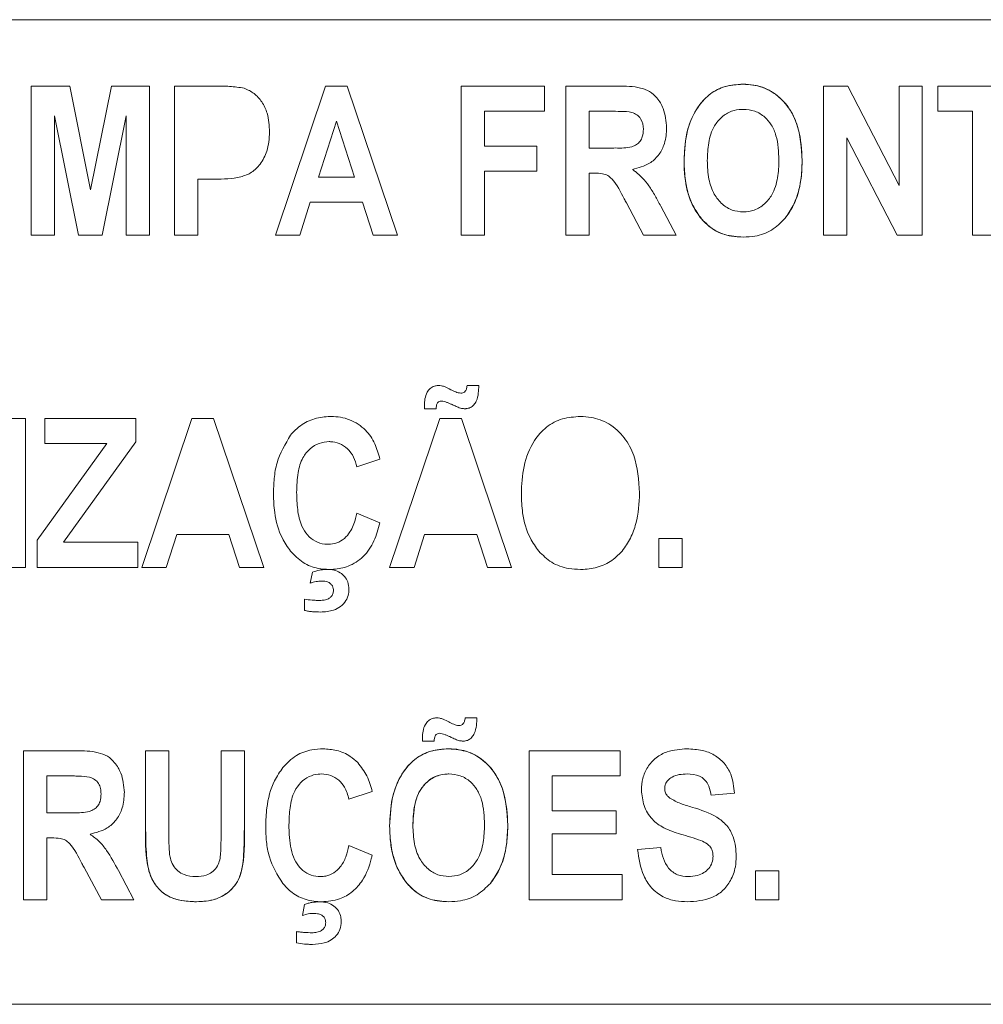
# Model space of a CAD drawing. Header units: inches. Extents: x 2934 to 6866, y 422 to 3136.
# Tile 13 of 84: x 3538 to 3549, y 1430 to 1442. Entities that reach past the tile are written whole.
import ezdxf

# ---------------------------------------------------------------- set-up
doc = ezdxf.new("R2010")
doc.units = ezdxf.units.IN
doc.header["$MEASUREMENT"] = 0
doc.layers.add('PWR_0400HP', color=7, linetype='Continuous')

# ---------------------------------------------------------------- blocks, each defined once
blk = doc.blocks.new('SSW6 S5 FRONT VIEW')
at = {"color": 7, "linetype": 'Continuous', "lineweight": 15}
for p, q in [((138.502, -532.494), (83.502, -532.494)), ((110.583, -533.28), (110.583, -535.044)), ((111.038, -533.28), (110.583, -533.28)), ((111.282, -534.506), (111.038, -533.28)), ((111.53, -533.28), (111.282, -534.506)), ((111.98, -533.28), (111.53, -533.28)), ((111.98, -535.044), (111.98, -533.28)), ((112.278, -535.044), (112.278, -533.28)), ((112.278, -533.28), (112.753, -533.28)), ((114.061, -533.28), (113.469, -535.044)), ((114.32, -533.28), (114.061, -533.28)), ((114.913, -535.044), (114.32, -533.28)), ((115.668, -533.28), (115.668, -535.044)), ((116.654, -533.28), (115.668, -533.28)), ((116.654, -533.578), (116.654, -533.28)), ((116.905, -533.28), (116.905, -535.044)), ((117.525, -533.28), (116.905, -533.28)), ((119.952, -533.28), (119.952, -535.044)), ((120.239, -533.28), (119.952, -533.28)), ((120.846, -534.458), (120.239, -533.28)), ((121.12, -533.28), (120.846, -533.28)), ((120.846, -533.28), (120.846, -534.458)), ((121.12, -535.044), (121.12, -533.28)), ((121.304, -533.28), (121.304, -533.578)), ((122.403, -533.28), (121.304, -533.28)), ((110.858, -535.044), (110.858, -533.633)), ((110.858, -533.633), (111.139, -535.044)), ((111.419, -535.044), (111.705, -533.633)), ((111.705, -533.633), (111.705, -535.044)), ((115.943, -533.578), (116.654, -533.578)), ((115.943, -533.99), (115.943, -533.578)), ((117.18, -534.013), (117.18, -533.578)), ((117.18, -533.578), (117.428, -533.578)), ((121.304, -533.578), (121.716, -533.578)), ((121.716, -533.578), (121.716, -535.044)), ((113.978, -534.357), (114.191, -533.696)), ((114.191, -533.696), (114.404, -534.357)), ((120.227, -535.044), (120.227, -533.894)), ((120.227, -533.894), (120.823, -535.044)), ((116.562, -533.99), (115.943, -533.99)), ((116.562, -534.288), (116.562, -533.99)), ((117.416, -534.013), (117.18, -534.013)), ((112.553, -534.38), (112.553, -535.044)), ((112.752, -534.38), (112.553, -534.38)), ((114.404, -534.357), (113.978, -534.357)), ((115.943, -535.044), (115.943, -534.288)), ((115.943, -534.288), (116.562, -534.288)), ((117.18, -535.044), (117.18, -534.311)), ((117.18, -534.311), (117.24, -534.311)), ((117.24, -534.311), (117.18, -534.311)), ((113.757, -535.044), (113.882, -534.654)), ((113.882, -534.654), (114.5, -534.654)), ((114.5, -534.654), (114.625, -535.044)), ((117.621, -534.662), (117.825, -535.044)), ((118.211, -535.044), (118.027, -534.699)), ((110.583, -535.044), (110.858, -535.044)), ((111.139, -535.044), (111.419, -535.044)), ((111.705, -535.044), (111.98, -535.044)), ((112.553, -535.044), (112.278, -535.044)), ((113.469, -535.044), (113.757, -535.044)), ((114.625, -535.044), (114.913, -535.044)), ((115.668, -535.044), (115.943, -535.044)), ((116.905, -535.044), (117.18, -535.044)), ((117.825, -535.044), (118.211, -535.044)), ((119.952, -535.044), (120.227, -535.044)), ((120.823, -535.044), (121.12, -535.044)), ((121.716, -535.044), (121.991, -535.044)), ((115.737, -536.823), (115.875, -536.823)), ((115.233, -537.098), (115.232, -537.062)), ((115.371, -537.098), (115.233, -537.098)), ((110.239, -537.212), (110.514, -537.212)), ((110.514, -537.212), (110.514, -538.976)), ((111.82, -537.212), (110.743, -537.212)), ((110.743, -537.51), (110.743, -537.212)), ((111.82, -537.212), (111.82, -537.489)), ((111.889, -538.976), (112.48, -537.212)), ((112.48, -537.212), (112.739, -537.212)), ((112.739, -537.212), (113.332, -538.976)), ((114.821, -538.976), (115.413, -537.212)), ((115.413, -537.212), (115.671, -537.212)), ((115.671, -537.212), (116.264, -538.976)), ((110.652, -538.654), (111.475, -537.51)), ((111.475, -537.51), (110.743, -537.51)), ((111.82, -537.489), (110.963, -538.678)), ((114.706, -537.693), (114.431, -537.785)), ((114.431, -538.335), (114.706, -538.449)), ((110.652, -538.976), (110.652, -538.654)), ((110.963, -538.678), (111.843, -538.678)), ((111.843, -538.678), (111.843, -538.976)), ((112.302, -538.587), (112.176, -538.976)), ((112.919, -538.587), (112.302, -538.587)), ((113.045, -538.976), (112.919, -538.587)), ((115.234, -538.587), (115.109, -538.976)), ((115.851, -538.587), (115.234, -538.587)), ((115.977, -538.976), (115.851, -538.587)), ((118.005, -538.976), (118.005, -538.632)), ((118.005, -538.632), (118.28, -538.632)), ((118.28, -538.632), (118.28, -538.976)), ((110.514, -538.976), (110.239, -538.976)), ((111.843, -538.976), (110.652, -538.976)), ((112.176, -538.976), (111.889, -538.976)), ((113.332, -538.976), (113.045, -538.976)), ((113.907, -539.032), (113.882, -539.161)), ((113.882, -539.161), (113.907, -539.032)), ((115.109, -538.976), (114.821, -538.976)), ((116.264, -538.976), (115.977, -538.976)), ((118.28, -538.976), (118.005, -538.976)), ((113.813, -539.352), (113.813, -539.484)), ((115.714, -540.755), (115.852, -540.755)), ((115.21, -541.03), (115.209, -540.994)), ((115.348, -541.03), (115.21, -541.03)), ((110.491, -541.144), (110.491, -542.908)), ((111.111, -541.144), (110.491, -541.144)), ((112.209, -541.144), (111.935, -541.144)), ((111.935, -541.144), (111.935, -542.081)), ((112.209, -542.099), (112.209, -541.144)), ((113.103, -541.144), (112.828, -541.144)), ((112.828, -541.144), (112.828, -542.12)), ((113.103, -542.067), (113.103, -541.144)), ((116.47, -541.144), (116.47, -542.908)), ((117.547, -541.144), (116.47, -541.144)), ((117.547, -541.442), (117.547, -541.144)), ((110.766, -541.877), (110.766, -541.442)), ((110.766, -541.442), (111.014, -541.442)), ((116.745, -541.855), (116.745, -541.442)), ((116.745, -541.442), (117.547, -541.442)), ((114.34, -541.717), (114.615, -541.625)), ((118.624, -541.671), (118.898, -541.648)), ((111.001, -541.877), (110.766, -541.877)), ((117.501, -541.855), (116.745, -541.855)), ((117.501, -542.129), (117.501, -541.855)), ((110.766, -542.908), (110.766, -542.175)), ((110.766, -542.175), (110.826, -542.175)), ((110.826, -542.175), (110.766, -542.175)), ((116.745, -542.129), (117.501, -542.129)), ((116.745, -542.61), (116.745, -542.129)), ((114.615, -542.381), (114.34, -542.267)), ((118.028, -542.29), (117.753, -542.313)), ((111.207, -542.527), (111.411, -542.908)), ((111.797, -542.908), (111.613, -542.563)), ((117.57, -542.61), (116.745, -542.61)), ((117.57, -542.908), (117.57, -542.61)), ((119.425, -542.565), (119.15, -542.565)), ((119.15, -542.565), (119.15, -542.908)), ((119.425, -542.908), (119.425, -542.565)), ((110.491, -542.908), (110.766, -542.908)), ((111.411, -542.908), (111.797, -542.908)), ((113.79, -543.093), (113.815, -542.964)), ((116.47, -542.908), (117.57, -542.908)), ((119.15, -542.908), (119.425, -542.908)), ((113.721, -543.416), (113.721, -543.284)), ((83.502, -544.144), (138.502, -544.144))]:
    blk.add_line(p, q, dxfattribs=at)
at = {"color": 7, "linetype": 'Continuous', "lineweight": 15, "flags": 128}
for points in [[(110.743, -537.212), (110.743, -537.212)], [(111.82, -537.212), (111.82, -537.212)], [(117.077, -537.189), (117.077, -537.189)], [(117.776, -538.094), (117.776, -538.094)], [(114.34, -539.233), (114.34, -539.233)], [(114.002, -539.503), (114.002, -539.503)], [(117.799, -541.609), (117.799, -541.609)], [(110.826, -542.175), (110.826, -542.175)], [(118.261, -542.13), (118.261, -542.13)], [(114.615, -542.381), (114.615, -542.381)], [(111.207, -542.527), (111.207, -542.527)], [(114.016, -542.931), (114.016, -542.931)]]:
    blk.add_lwpolyline(points, dxfattribs=at)
at = {"color": 7, "linetype": 'Continuous', "lineweight": 15}
for points, knots in [([(112.753, -533.28), (112.783, -533.28), (112.841, -533.28), (112.957, -533.283), (113.043, -533.296), (113.101, -533.305)], [0, 0, 0, 0, 0.250569, 0.501193, 1, 1, 1, 1]), ([(113.101, -533.305), (113.142, -533.324), (113.224, -533.36), (113.316, -533.468), (113.39, -533.623), (113.396, -533.749), (113.401, -533.824)], [0, 0, 0, 0, 0.20779, 0.415769, 0.649355, 1, 1, 1, 1]), ([(118.097, -533.774), (118.09, -533.695), (118.08, -533.568), (117.993, -533.424), (117.9, -533.338), (117.741, -533.282), (117.613, -533.281), (117.525, -533.28)], [0, 0, 0, 0, 0.266988, 0.431899, 0.564215, 0.697124, 1, 1, 1, 1]), ([(118.303, -534.173), (118.307, -534.063), (118.316, -533.843), (118.425, -533.567), (118.592, -533.374), (118.786, -533.271), (118.929, -533.262), (119.002, -533.257)], [0, 0, 0, 0, 0.252257, 0.507326, 0.670091, 0.833911, 1, 1, 1, 1]), ([(119.002, -533.257), (118.921, -533.263), (118.777, -533.274), (118.59, -533.378), (118.441, -533.547), (118.319, -533.816), (118.309, -534.042), (118.303, -534.173)], [0, 0, 0, 0, 0.18409, 0.332204, 0.480221, 0.700552, 1, 1, 1, 1]), ([(119.002, -533.257), (119.079, -533.263), (119.235, -533.276), (119.431, -533.399), (119.576, -533.573), (119.683, -533.829), (119.694, -534.035), (119.7, -534.162)], [0, 0, 0, 0, 0.179884, 0.361648, 0.520848, 0.705854, 1, 1, 1, 1]), ([(119.7, -534.162), (119.691, -534.011), (119.678, -533.779), (119.528, -533.499), (119.351, -533.336), (119.16, -533.264), (119.044, -533.259), (119.002, -533.257)], [0, 0, 0, 0, 0.348514, 0.537307, 0.727096, 0.901787, 1, 1, 1, 1]), ([(118.578, -534.161), (118.58, -534.091), (118.586, -533.95), (118.64, -533.768), (118.744, -533.641), (118.858, -533.572), (118.951, -533.556), (118.997, -533.555), (119.003, -533.555)], [0, 0, 0, 0, 0.252146, 0.506724, 0.668919, 0.831586, 0.977999, 1, 1, 1, 1]), ([(119.003, -533.555), (119.049, -533.559), (119.142, -533.566), (119.258, -533.639), (119.344, -533.741), (119.415, -533.913), (119.421, -534.057), (119.425, -534.155)], [0, 0, 0, 0, 0.166469, 0.334818, 0.478561, 0.647668, 1, 1, 1, 1]), ([(117.428, -533.578), (117.471, -533.578), (117.514, -533.578), (117.6, -533.581), (117.643, -533.581), (117.686, -533.591)], [0, 0, 0, 0, 0.5, 0.5, 1, 1, 1, 1]), ([(117.686, -533.591), (117.727, -533.605), (117.765, -533.629), (117.814, -533.702), (117.821, -533.747), (117.822, -533.791)], [0, 0, 0, 0, 0.5, 0.5, 1, 1, 1, 1]), ([(117.822, -533.791), (117.82, -533.821), (117.817, -533.871), (117.785, -533.934), (117.742, -533.976), (117.644, -534.017), (117.531, -534.011), (117.441, -534.013), (117.416, -534.013)], [0, 0, 0, 0, 0.165625, 0.27587, 0.386113, 0.49647, 0.855672, 1, 1, 1, 1]), ([(117.692, -534.266), (117.763, -534.248), (117.879, -534.218), (118.004, -534.105), (118.078, -533.968), (118.095, -533.851), (118.097, -533.782), (118.097, -533.774)], [0, 0, 0, 0, 0.308464, 0.505901, 0.703253, 0.965817, 1, 1, 1, 1]), ([(113.401, -533.824), (113.396, -533.902), (113.387, -534.036), (113.301, -534.199), (113.193, -534.308), (113.006, -534.379), (112.856, -534.38), (112.752, -534.38)], [0, 0, 0, 0, 0.23185, 0.405753, 0.545774, 0.686774, 1, 1, 1, 1]), ([(118.027, -534.699), (118.005, -534.658), (117.961, -534.577), (117.874, -534.431), (117.779, -534.327), (117.704, -534.275), (117.692, -534.266)], [0, 0, 0, 0, 0.250906, 0.501961, 0.921986, 1, 1, 1, 1]), ([(118.509, -534.851), (118.474, -534.801), (118.377, -534.666), (118.313, -534.427), (118.306, -534.248), (118.303, -534.173)], [0, 0, 0, 0, 0.252158, 0.686639, 1, 1, 1, 1]), ([(118.303, -534.173), (118.305, -534.294), (118.315, -534.415), (118.363, -534.59), (118.384, -534.646), (118.437, -534.753), (118.472, -534.803), (118.509, -534.851)], [0, 0, 0, 0, 0.5, 0.5, 0.75, 0.75, 1, 1, 1, 1]), ([(119.003, -534.769), (118.959, -534.765), (118.869, -534.757), (118.748, -534.679), (118.646, -534.554), (118.586, -534.372), (118.581, -534.235), (118.578, -534.161)], [0, 0, 0, 0, 0.159845, 0.321046, 0.505643, 0.73297, 1, 1, 1, 1]), ([(119.425, -534.155), (119.423, -534.225), (119.418, -534.366), (119.362, -534.55), (119.259, -534.68), (119.139, -534.757), (119.048, -534.765), (119.003, -534.769)], [0, 0, 0, 0, 0.252209, 0.506697, 0.673828, 0.841612, 1, 1, 1, 1]), ([(119.7, -534.162), (119.698, -534.223), (119.695, -534.346), (119.654, -534.57), (119.578, -534.742), (119.504, -534.836), (119.494, -534.848)], [0, 0, 0, 0, 0.25153, 0.503548, 0.936681, 1, 1, 1, 1]), ([(119.494, -534.848), (119.53, -534.798), (119.627, -534.662), (119.69, -534.42), (119.697, -534.238), (119.7, -534.162)], [0, 0, 0, 0, 0.252346, 0.686493, 1, 1, 1, 1]), ([(117.24, -534.311), (117.273, -534.311), (117.328, -534.312), (117.402, -534.335), (117.505, -534.426), (117.56, -534.55), (117.612, -534.647), (117.621, -534.662)], [0, 0, 0, 0, 0.179749, 0.29356, 0.407428, 0.903458, 1, 1, 1, 1]), ([(119.003, -535.067), (118.956, -535.065), (118.838, -535.059), (118.656, -534.997), (118.557, -534.898), (118.509, -534.851)], [0, 0, 0, 0, 0.252222, 0.638709, 1, 1, 1, 1]), ([(118.509, -534.851), (118.541, -534.885), (118.619, -534.965), (118.789, -535.052), (118.928, -535.062), (119.003, -535.067)], [0, 0, 0, 0, 0.252516, 0.60144, 1, 1, 1, 1]), ([(119.003, -535.067), (119.049, -535.065), (119.165, -535.059), (119.346, -534.997), (119.445, -534.898), (119.494, -534.848)], [0, 0, 0, 0, 0.251976, 0.626854, 1, 1, 1, 1]), ([(115.232, -537.062), (115.233, -537.034), (115.235, -536.979), (115.258, -536.907), (115.299, -536.855), (115.346, -536.827), (115.381, -536.824), (115.396, -536.823)], [0, 0, 0, 0, 0.254646, 0.512143, 0.683035, 0.855273, 1, 1, 1, 1]), ([(115.396, -536.823), (115.41, -536.823), (115.437, -536.825), (115.487, -536.843), (115.521, -536.861), (115.543, -536.872)], [0, 0, 0, 0, 0.252122, 0.530346, 1, 1, 1, 1]), ([(115.664, -536.914), (115.672, -536.914), (115.687, -536.912), (115.707, -536.9), (115.724, -536.879), (115.733, -536.851), (115.736, -536.831), (115.737, -536.823)], [0, 0, 0, 0, 0.190286, 0.342547, 0.531019, 0.806053, 1, 1, 1, 1]), ([(115.875, -536.823), (115.874, -536.853), (115.872, -536.915), (115.855, -536.995), (115.819, -537.053), (115.777, -537.087), (115.74, -537.096), (115.719, -537.097), (115.715, -537.098)], [0, 0, 0, 0, 0.254955, 0.527848, 0.67817, 0.829369, 0.965509, 1, 1, 1, 1]), ([(115.543, -536.872), (115.553, -536.877), (115.572, -536.887), (115.611, -536.904), (115.643, -536.91), (115.664, -536.914)], [0, 0, 0, 0, 0.252343, 0.504902, 1, 1, 1, 1]), ([(115.433, -537.006), (115.424, -537.007), (115.41, -537.008), (115.393, -537.021), (115.38, -537.039), (115.372, -537.066), (115.371, -537.087), (115.371, -537.098)], [0, 0, 0, 0, 0.201555, 0.350183, 0.498022, 0.736671, 1, 1, 1, 1]), ([(115.561, -537.049), (115.551, -537.044), (115.53, -537.034), (115.489, -537.017), (115.455, -537.01), (115.433, -537.006)], [0, 0, 0, 0, 0.252049, 0.504356, 1, 1, 1, 1]), ([(115.658, -537.09), (115.649, -537.087), (115.633, -537.081), (115.601, -537.067), (115.577, -537.056), (115.561, -537.049)], [0, 0, 0, 0, 0.250144, 0.500507, 1, 1, 1, 1]), ([(115.715, -537.098), (115.71, -537.097), (115.701, -537.097), (115.681, -537.095), (115.667, -537.092), (115.658, -537.09)], [0, 0, 0, 0, 0.250327, 0.500985, 1, 1, 1, 1]), ([(113.65, -537.409), (113.681, -537.375), (113.754, -537.295), (113.908, -537.213), (114.044, -537.192), (114.116, -537.19), (114.127, -537.189)], [0, 0, 0, 0, 0.252309, 0.597426, 0.940029, 1, 1, 1, 1]), ([(114.127, -537.189), (114.165, -537.19), (114.203, -537.192), (114.277, -537.205), (114.313, -537.215), (114.382, -537.242), (114.416, -537.26), (114.479, -537.301), (114.507, -537.326), (114.535, -537.351)], [0, 0, 0, 0, 0.25, 0.25, 0.5, 0.5, 0.75, 0.75, 1, 1, 1, 1]), ([(116.379, -538.105), (116.383, -537.996), (116.392, -537.776), (116.501, -537.499), (116.667, -537.306), (116.862, -537.203), (117.005, -537.194), (117.077, -537.189)], [0, 0, 0, 0, 0.252271, 0.507349, 0.670097, 0.833921, 1, 1, 1, 1]), ([(117.776, -538.094), (117.767, -537.943), (117.753, -537.711), (117.604, -537.431), (117.426, -537.268), (117.236, -537.196), (117.119, -537.191), (117.077, -537.189)], [0, 0, 0, 0, 0.348526, 0.53731, 0.727094, 0.901795, 1, 1, 1, 1]), ([(113.446, -538.11), (113.448, -538.047), (113.452, -537.923), (113.491, -537.676), (113.587, -537.516), (113.65, -537.409)], [0, 0, 0, 0, 0.251874, 0.504084, 1, 1, 1, 1]), ([(114.535, -537.351), (114.557, -537.376), (114.6, -537.424), (114.662, -537.539), (114.688, -537.632), (114.706, -537.693)], [0, 0, 0, 0, 0.251548, 0.503221, 1, 1, 1, 1]), ([(114.107, -537.487), (114.066, -537.491), (113.983, -537.498), (113.872, -537.568), (113.779, -537.687), (113.728, -537.869), (113.724, -538.009), (113.721, -538.087)], [0, 0, 0, 0, 0.153062, 0.307535, 0.47712, 0.707426, 1, 1, 1, 1]), ([(114.431, -537.785), (114.421, -537.746), (114.401, -537.667), (114.329, -537.567), (114.23, -537.504), (114.152, -537.488), (114.112, -537.487), (114.107, -537.487)], [0, 0, 0, 0, 0.252917, 0.508029, 0.751241, 0.969152, 1, 1, 1, 1]), ([(113.649, -538.783), (113.614, -538.733), (113.519, -538.596), (113.456, -538.359), (113.449, -538.181), (113.446, -538.11)], [0, 0, 0, 0, 0.252042, 0.698701, 1, 1, 1, 1]), ([(113.721, -538.087), (113.723, -538.155), (113.727, -538.29), (113.764, -538.465), (113.843, -538.594), (113.937, -538.672), (114.028, -538.699), (114.08, -538.701), (114.094, -538.701)], [0, 0, 0, 0, 0.251999, 0.505456, 0.65554, 0.806067, 0.949887, 1, 1, 1, 1]), ([(116.585, -538.783), (116.549, -538.733), (116.453, -538.598), (116.388, -538.36), (116.381, -538.18), (116.379, -538.105)], [0, 0, 0, 0, 0.252189, 0.686674, 1, 1, 1, 1]), ([(117.776, -538.094), (117.774, -538.216), (117.764, -538.339), (117.716, -538.516), (117.696, -538.573), (117.642, -538.682), (117.608, -538.732), (117.57, -538.781)], [0, 0, 0, 0, 0.5, 0.5, 0.75, 0.75, 1, 1, 1, 1]), ([(114.094, -538.701), (114.129, -538.698), (114.198, -538.692), (114.288, -538.636), (114.37, -538.539), (114.41, -538.432), (114.427, -538.355), (114.431, -538.335)], [0, 0, 0, 0, 0.190224, 0.381847, 0.565794, 0.884633, 1, 1, 1, 1]), ([(114.706, -538.449), (114.686, -538.521), (114.646, -538.666), (114.523, -538.855), (114.344, -538.967), (114.199, -538.997), (114.124, -538.999), (114.107, -538.999)], [0, 0, 0, 0, 0.252203, 0.507126, 0.744068, 0.944238, 1, 1, 1, 1]), ([(114.107, -538.999), (114.063, -538.997), (113.956, -538.991), (113.787, -538.926), (113.696, -538.831), (113.649, -538.783)], [0, 0, 0, 0, 0.252284, 0.616048, 1, 1, 1, 1]), ([(117.078, -538.999), (117.032, -538.997), (116.914, -538.991), (116.732, -538.929), (116.633, -538.83), (116.585, -538.783)], [0, 0, 0, 0, 0.252219, 0.638656, 1, 1, 1, 1]), ([(117.57, -538.781), (117.538, -538.815), (117.462, -538.896), (117.302, -538.976), (117.164, -538.997), (117.089, -538.999), (117.078, -538.999)], [0, 0, 0, 0, 0.252198, 0.595337, 0.943961, 1, 1, 1, 1]), ([(114.082, -538.999), (114.067, -538.999), (114.037, -539), (113.978, -539.008), (113.935, -539.022), (113.907, -539.032)], [0, 0, 0, 0, 0.250757, 0.501884, 1, 1, 1, 1]), ([(114.34, -539.233), (114.337, -539.203), (114.333, -539.15), (114.292, -539.082), (114.235, -539.034), (114.163, -539.003), (114.109, -539), (114.082, -538.999)], [0, 0, 0, 0, 0.224917, 0.408256, 0.591002, 0.789972, 1, 1, 1, 1]), ([(113.882, -539.161), (113.893, -539.157), (113.904, -539.154), (113.916, -539.15), (113.927, -539.147), (113.939, -539.145), (113.95, -539.143), (113.973, -539.139), (113.997, -539.137), (114.021, -539.136)], [0, 0, 0, 0, 0.0000354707, 0.0000354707, 0.0000354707, 0.0000709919, 0.0000709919, 0.0000709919, 0.0001418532, 0.0001418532, 0.0001418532, 0.0001418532]), ([(114.021, -539.136), (114.043, -539.138), (114.078, -539.14), (114.121, -539.164), (114.145, -539.192), (114.155, -539.221), (114.156, -539.238), (114.157, -539.245)], [0, 0, 0, 0, 0.34372, 0.536246, 0.72994, 0.906169, 1, 1, 1, 1]), ([(114.157, -539.245), (114.155, -539.259), (114.153, -539.287), (114.129, -539.323), (114.094, -539.35), (114.048, -539.363), (114.013, -539.365), (113.996, -539.366)], [0, 0, 0, 0, 0.187549, 0.377352, 0.540644, 0.767101, 1, 1, 1, 1]), ([(114.002, -539.503), (114.055, -539.5), (114.139, -539.495), (114.243, -539.441), (114.307, -539.373), (114.337, -539.298), (114.339, -539.251), (114.34, -539.233)], [0, 0, 0, 0, 0.32588, 0.517048, 0.708793, 0.887933, 1, 1, 1, 1]), ([(113.996, -539.366), (113.981, -539.365), (113.95, -539.365), (113.889, -539.362), (113.843, -539.356), (113.813, -539.352)], [0, 0, 0, 0, 0.250038, 0.500175, 1, 1, 1, 1]), ([(113.813, -539.484), (113.828, -539.487), (113.859, -539.495), (113.923, -539.501), (113.97, -539.502), (114.002, -539.503)], [0, 0, 0, 0, 0.250748, 0.501502, 1, 1, 1, 1]), ([(115.209, -540.994), (115.21, -540.966), (115.212, -540.911), (115.236, -540.839), (115.277, -540.788), (115.323, -540.759), (115.358, -540.756), (115.374, -540.755)], [0, 0, 0, 0, 0.254649, 0.512158, 0.683115, 0.85536, 1, 1, 1, 1]), ([(115.374, -540.755), (115.387, -540.756), (115.414, -540.757), (115.464, -540.775), (115.499, -540.793), (115.52, -540.804)], [0, 0, 0, 0, 0.252272, 0.530259, 1, 1, 1, 1]), ([(115.641, -540.847), (115.649, -540.846), (115.664, -540.845), (115.684, -540.832), (115.701, -540.811), (115.71, -540.783), (115.713, -540.763), (115.714, -540.755)], [0, 0, 0, 0, 0.190494, 0.342545, 0.531143, 0.806071, 1, 1, 1, 1]), ([(115.852, -540.755), (115.851, -540.785), (115.849, -540.847), (115.832, -540.927), (115.796, -540.986), (115.755, -541.019), (115.717, -541.028), (115.697, -541.03), (115.692, -541.03)], [0, 0, 0, 0, 0.254935, 0.527813, 0.678171, 0.829295, 0.965428, 1, 1, 1, 1]), ([(115.52, -540.804), (115.53, -540.809), (115.549, -540.819), (115.588, -540.836), (115.62, -540.843), (115.641, -540.847)], [0, 0, 0, 0, 0.252188, 0.504806, 1, 1, 1, 1]), ([(115.41, -540.938), (115.402, -540.939), (115.387, -540.94), (115.37, -540.953), (115.357, -540.972), (115.349, -540.998), (115.348, -541.019), (115.348, -541.03)], [0, 0, 0, 0, 0.201553, 0.35019, 0.498029, 0.736684, 1, 1, 1, 1]), ([(115.539, -540.981), (115.528, -540.976), (115.508, -540.967), (115.466, -540.949), (115.432, -540.943), (115.41, -540.938)], [0, 0, 0, 0, 0.25204, 0.504148, 1, 1, 1, 1]), ([(115.635, -541.022), (115.627, -541.019), (115.61, -541.014), (115.578, -540.999), (115.554, -540.988), (115.539, -540.981)], [0, 0, 0, 0, 0.250345, 0.500634, 1, 1, 1, 1]), ([(115.692, -541.03), (115.688, -541.03), (115.683, -541.029), (115.678, -541.029), (115.673, -541.029), (115.668, -541.028), (115.663, -541.028), (115.654, -541.026), (115.644, -541.024), (115.635, -541.022)], [0.00000001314, 0.00000001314, 0.00000001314, 0.00000001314, 0.00001460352, 0.00001460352, 0.00001460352, 0.00002921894, 0.00002921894, 0.00002921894, 0.00005835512, 0.00005835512, 0.00005835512, 0.00005835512]), ([(114.036, -541.121), (113.99, -541.124), (113.88, -541.129), (113.704, -541.192), (113.608, -541.29), (113.559, -541.341)], [0, 0, 0, 0, 0.252218, 0.610301, 1, 1, 1, 1]), ([(114.443, -541.284), (114.415, -541.259), (114.342, -541.194), (114.201, -541.132), (114.088, -541.125), (114.036, -541.121)], [0, 0, 0, 0, 0.25185, 0.647484, 1, 1, 1, 1]), ([(115.52, -541.121), (115.439, -541.127), (115.295, -541.138), (115.108, -541.242), (114.959, -541.411), (114.837, -541.68), (114.827, -541.907), (114.821, -542.037)], [0, 0, 0, 0, 0.184004, 0.332119, 0.480121, 0.700498, 1, 1, 1, 1]), ([(114.821, -542.037), (114.825, -541.928), (114.834, -541.708), (114.943, -541.431), (115.11, -541.238), (115.304, -541.135), (115.447, -541.126), (115.52, -541.121)], [0, 0, 0, 0, 0.252279, 0.507374, 0.670108, 0.833928, 1, 1, 1, 1]), ([(116.218, -542.026), (116.209, -541.876), (116.196, -541.643), (116.047, -541.363), (115.869, -541.2), (115.678, -541.128), (115.562, -541.123), (115.52, -541.121)], [0, 0, 0, 0, 0.348533, 0.53731, 0.727106, 0.901776, 1, 1, 1, 1]), ([(115.52, -541.121), (115.597, -541.128), (115.753, -541.141), (115.948, -541.263), (116.094, -541.437), (116.201, -541.694), (116.212, -541.9), (116.218, -542.026)], [0, 0, 0, 0, 0.179855, 0.361551, 0.520694, 0.705694, 1, 1, 1, 1]), ([(118.339, -541.121), (118.259, -541.127), (118.129, -541.135), (117.967, -541.221), (117.868, -541.334), (117.808, -541.468), (117.802, -541.562), (117.799, -541.609)], [0, 0, 0, 0, 0.291047, 0.472923, 0.655374, 0.83139, 1, 1, 1, 1]), ([(118.898, -541.648), (118.89, -541.571), (118.877, -541.442), (118.783, -541.285), (118.663, -541.188), (118.51, -541.13), (118.399, -541.125), (118.339, -541.121)], [0, 0, 0, 0, 0.267661, 0.442875, 0.618435, 0.792307, 1, 1, 1, 1]), ([(111.683, -541.638), (111.676, -541.56), (111.666, -541.432), (111.579, -541.289), (111.486, -541.202), (111.327, -541.147), (111.199, -541.145), (111.111, -541.144)], [0, 0, 0, 0, 0.267019, 0.43194, 0.564251, 0.697142, 1, 1, 1, 1]), ([(113.559, -541.341), (113.523, -541.393), (113.425, -541.536), (113.364, -541.783), (113.357, -541.968), (113.355, -542.042)], [0, 0, 0, 0, 0.252449, 0.700569, 1, 1, 1, 1]), ([(114.615, -541.625), (114.606, -541.594), (114.59, -541.532), (114.543, -541.411), (114.483, -541.334), (114.443, -541.284)], [0, 0, 0, 0, 0.251187, 0.502808, 1, 1, 1, 1]), ([(111.014, -541.442), (111.036, -541.442), (111.079, -541.443), (111.165, -541.443), (111.229, -541.45), (111.272, -541.455)], [0, 0, 0, 0, 0.250464, 0.500845, 1, 1, 1, 1]), ([(111.272, -541.455), (111.292, -541.463), (111.334, -541.48), (111.38, -541.529), (111.404, -541.59), (111.406, -541.633), (111.408, -541.655)], [0, 0, 0, 0, 0.254926, 0.511841, 0.745741, 1, 1, 1, 1]), ([(113.63, -542.019), (113.632, -541.952), (113.636, -541.817), (113.677, -541.642), (113.765, -541.517), (113.862, -541.445), (113.953, -541.421), (114.002, -541.42), (114.016, -541.419)], [0, 0, 0, 0, 0.251968, 0.505929, 0.659234, 0.812955, 0.951055, 1, 1, 1, 1]), ([(114.016, -541.419), (114.052, -541.423), (114.126, -541.429), (114.222, -541.488), (114.303, -541.583), (114.326, -541.668), (114.34, -541.717)], [0, 0, 0, 0, 0.22877, 0.458552, 0.683196, 1, 1, 1, 1]), ([(115.096, -542.025), (115.098, -541.955), (115.104, -541.815), (115.158, -541.632), (115.262, -541.506), (115.376, -541.436), (115.469, -541.42), (115.515, -541.419), (115.521, -541.419)], [0, 0, 0, 0, 0.252166, 0.506755, 0.668925, 0.831609, 0.977966, 1, 1, 1, 1]), ([(115.404, -541.438), (115.398, -541.439), (115.346, -541.447), (115.267, -541.505), (115.178, -541.605), (115.107, -541.781), (115.1, -541.927), (115.096, -542.025)], [0, 0, 0, 0, 0.025529, 0.219503, 0.389188, 0.588992, 1, 1, 1, 1]), ([(115.521, -541.419), (115.567, -541.423), (115.66, -541.431), (115.776, -541.503), (115.862, -541.605), (115.933, -541.777), (115.939, -541.921), (115.943, -542.019)], [0, 0, 0, 0, 0.166405, 0.33469, 0.478402, 0.647497, 1, 1, 1, 1]), ([(118.074, -541.587), (118.075, -541.57), (118.079, -541.536), (118.111, -541.489), (118.166, -541.448), (118.246, -541.422), (118.307, -541.42), (118.338, -541.419)], [0, 0, 0, 0, 0.143461, 0.288786, 0.475988, 0.726519, 1, 1, 1, 1]), ([(118.338, -541.419), (118.389, -541.423), (118.463, -541.428), (118.546, -541.479), (118.595, -541.549), (118.614, -541.617), (118.622, -541.663), (118.624, -541.671)], [0, 0, 0, 0, 0.350243, 0.511223, 0.672765, 0.93797, 1, 1, 1, 1]), ([(118.134, -541.705), (118.126, -541.697), (118.105, -541.679), (118.081, -541.643), (118.075, -541.608), (118.074, -541.59), (118.074, -541.587)], [0, 0, 0, 0, 0.253695, 0.593319, 0.933117, 1, 1, 1, 1]), ([(111.408, -541.655), (111.406, -541.685), (111.403, -541.735), (111.371, -541.798), (111.327, -541.84), (111.23, -541.882), (111.117, -541.876), (111.027, -541.877), (111.001, -541.877)], [0, 0, 0, 0, 0.16566, 0.275922, 0.38617, 0.496522, 0.855798, 1, 1, 1, 1]), ([(111.278, -542.131), (111.349, -542.113), (111.465, -542.083), (111.59, -541.969), (111.664, -541.832), (111.681, -541.715), (111.682, -541.646), (111.683, -541.638)], [0, 0, 0, 0, 0.308486, 0.505921, 0.703295, 0.966024, 1, 1, 1, 1]), ([(117.799, -541.609), (117.805, -541.671), (117.817, -541.797), (117.915, -541.959), (118.072, -542.071), (118.193, -542.109), (118.261, -542.13)], [0, 0, 0, 0, 0.248036, 0.497909, 0.720408, 1, 1, 1, 1]), ([(118.402, -541.814), (118.379, -541.807), (118.332, -541.792), (118.24, -541.763), (118.177, -541.728), (118.134, -541.705)], [0, 0, 0, 0, 0.250875, 0.501755, 1, 1, 1, 1]), ([(118.921, -542.395), (118.916, -542.316), (118.907, -542.185), (118.814, -542.024), (118.652, -541.89), (118.502, -541.844), (118.402, -541.814)], [0, 0, 0, 0, 0.275383, 0.455291, 0.635398, 1, 1, 1, 1]), ([(113.103, -542.067), (113.101, -542.167), (113.097, -542.367), (113.073, -542.627), (112.952, -542.793), (112.827, -542.881), (112.683, -542.925), (112.584, -542.929), (112.536, -542.931)], [0, 0, 0, 0, 0.251246, 0.504335, 0.628679, 0.752659, 0.88073, 1, 1, 1, 1]), ([(112.536, -542.931), (112.613, -542.927), (112.743, -542.919), (112.908, -542.832), (113.019, -542.715), (113.111, -542.456), (113.106, -542.236), (113.103, -542.067)], [0, 0, 0, 0, 0.189836, 0.322839, 0.45615, 0.582251, 1, 1, 1, 1]), ([(113.355, -542.042), (113.357, -542.102), (113.36, -542.221), (113.401, -542.459), (113.495, -542.613), (113.557, -542.715)], [0, 0, 0, 0, 0.251688, 0.503926, 1, 1, 1, 1]), ([(114.002, -542.633), (113.965, -542.63), (113.89, -542.624), (113.794, -542.566), (113.718, -542.481), (113.649, -542.327), (113.632, -542.165), (113.63, -542.047), (113.63, -542.019)], [0, 0, 0, 0, 0.138254, 0.27793, 0.40486, 0.558096, 0.897072, 1, 1, 1, 1]), ([(114.821, -542.037), (114.823, -542.098), (114.826, -542.219), (114.868, -542.441), (114.944, -542.609), (115.018, -542.703), (115.027, -542.715)], [0, 0, 0, 0, 0.25151, 0.503518, 0.93666, 1, 1, 1, 1]), ([(115.027, -542.715), (114.992, -542.665), (114.895, -542.531), (114.831, -542.292), (114.824, -542.112), (114.821, -542.037)], [0, 0, 0, 0, 0.252168, 0.686705, 1, 1, 1, 1]), ([(115.521, -542.633), (115.477, -542.629), (115.387, -542.621), (115.266, -542.543), (115.164, -542.418), (115.104, -542.236), (115.099, -542.099), (115.096, -542.025)], [0, 0, 0, 0, 0.159824, 0.320934, 0.505524, 0.732875, 1, 1, 1, 1]), ([(115.943, -542.019), (115.941, -542.089), (115.936, -542.23), (115.88, -542.415), (115.777, -542.544), (115.657, -542.621), (115.566, -542.629), (115.521, -542.633)], [0, 0, 0, 0, 0.252227, 0.506761, 0.673862, 0.841633, 1, 1, 1, 1]), ([(116.012, -542.713), (116.048, -542.663), (116.145, -542.526), (116.209, -542.284), (116.215, -542.102), (116.218, -542.026)], [0, 0, 0, 0, 0.252338, 0.686568, 1, 1, 1, 1]), ([(116.218, -542.026), (116.217, -542.088), (116.213, -542.21), (116.172, -542.435), (116.096, -542.606), (116.022, -542.701), (116.012, -542.713)], [0, 0, 0, 0, 0.251538, 0.503553, 0.936774, 1, 1, 1, 1]), ([(110.826, -542.175), (110.859, -542.176), (110.914, -542.176), (110.988, -542.199), (111.091, -542.29), (111.145, -542.414), (111.198, -542.511), (111.207, -542.527)], [0, 0, 0, 0, 0.179767, 0.293559, 0.407343, 0.903357, 1, 1, 1, 1]), ([(111.613, -542.563), (111.569, -542.481), (111.525, -542.4), (111.446, -542.285), (111.418, -542.25), (111.352, -542.186), (111.316, -542.158), (111.278, -542.131)], [0, 0, 0, 0, 0.5, 0.5, 0.75, 0.75, 1, 1, 1, 1]), ([(112.536, -542.931), (112.441, -542.927), (112.294, -542.92), (112.122, -542.82), (112.021, -542.701), (111.93, -542.453), (111.932, -542.241), (111.935, -542.081)], [0, 0, 0, 0, 0.231836, 0.35636, 0.480676, 0.61035, 1, 1, 1, 1]), ([(111.935, -542.081), (111.936, -542.183), (111.939, -542.365), (111.971, -542.602), (112.067, -542.766), (112.19, -542.868), (112.353, -542.924), (112.47, -542.928), (112.536, -542.931)], [0, 0, 0, 0, 0.251144, 0.451776, 0.581275, 0.710959, 0.836664, 1, 1, 1, 1]), ([(112.221, -542.389), (112.218, -542.365), (112.213, -542.317), (112.211, -542.244), (112.21, -542.172), (112.209, -542.123), (112.209, -542.099)], [0, 0, 0, 0, 0.250747, 0.501091, 0.750564, 1, 1, 1, 1]), ([(112.828, -542.12), (112.827, -542.178), (112.825, -542.289), (112.82, -542.428), (112.777, -542.527), (112.722, -542.584), (112.638, -542.626), (112.571, -542.631), (112.529, -542.633)], [0, 0, 0, 0, 0.251891, 0.484693, 0.597848, 0.711238, 0.820476, 1, 1, 1, 1]), ([(118.261, -542.13), (118.301, -542.142), (118.382, -542.166), (118.489, -542.2), (118.57, -542.238), (118.619, -542.284), (118.643, -542.337), (118.645, -542.374), (118.646, -542.391)], [0, 0, 0, 0, 0.251647, 0.503328, 0.665396, 0.780274, 0.895735, 1, 1, 1, 1]), ([(114.34, -542.267), (114.329, -542.311), (114.308, -542.4), (114.249, -542.514), (114.163, -542.592), (114.079, -542.629), (114.023, -542.632), (114.002, -542.633)], [0, 0, 0, 0, 0.251868, 0.505281, 0.69424, 0.883547, 1, 1, 1, 1]), ([(118.353, -542.633), (118.31, -542.632), (118.266, -542.627), (118.185, -542.594), (118.149, -542.566), (118.065, -542.465), (118.042, -542.377), (118.028, -542.29)], [0, 0, 0, 0, 0.25, 0.25, 0.5, 0.5, 1, 1, 1, 1]), ([(112.529, -542.633), (112.481, -542.63), (112.404, -542.624), (112.312, -542.569), (112.255, -542.5), (112.231, -542.436), (112.223, -542.398), (112.221, -542.389)], [0, 0, 0, 0, 0.328119, 0.529769, 0.731628, 0.935119, 1, 1, 1, 1]), ([(114.016, -542.931), (114.088, -542.925), (114.22, -542.914), (114.389, -542.817), (114.528, -542.655), (114.586, -542.497), (114.611, -542.395), (114.615, -542.381)], [0, 0, 0, 0, 0.242538, 0.442736, 0.643267, 0.952992, 1, 1, 1, 1]), ([(117.753, -542.313), (117.769, -542.418), (117.794, -542.581), (117.912, -542.773), (118.047, -542.876), (118.198, -542.925), (118.295, -542.929), (118.342, -542.931)], [0, 0, 0, 0, 0.332076, 0.512118, 0.693717, 0.854534, 1, 1, 1, 1]), ([(118.342, -542.931), (118.441, -542.925), (118.592, -542.915), (118.765, -542.806), (118.862, -542.677), (118.914, -542.535), (118.919, -542.436), (118.921, -542.395)], [0, 0, 0, 0, 0.32939, 0.499609, 0.669395, 0.862456, 1, 1, 1, 1]), ([(118.646, -542.391), (118.644, -542.418), (118.639, -542.47), (118.598, -542.539), (118.539, -542.591), (118.455, -542.628), (118.39, -542.631), (118.353, -542.633)], [0, 0, 0, 0, 0.184087, 0.369117, 0.545589, 0.740366, 1, 1, 1, 1]), ([(113.557, -542.715), (113.587, -542.748), (113.658, -542.826), (113.808, -542.908), (113.939, -542.93), (114.008, -542.931), (114.016, -542.931)], [0, 0, 0, 0, 0.252246, 0.605854, 0.956434, 1, 1, 1, 1]), ([(115.027, -542.715), (115.059, -542.749), (115.137, -542.83), (115.307, -542.916), (115.447, -542.926), (115.521, -542.931)], [0, 0, 0, 0, 0.252592, 0.601426, 1, 1, 1, 1]), ([(115.521, -542.931), (115.474, -542.929), (115.356, -542.923), (115.174, -542.861), (115.075, -542.763), (115.027, -542.715)], [0, 0, 0, 0, 0.252256, 0.638623, 1, 1, 1, 1]), ([(115.521, -542.931), (115.567, -542.929), (115.683, -542.923), (115.864, -542.861), (115.963, -542.762), (116.012, -542.713)], [0, 0, 0, 0, 0.251968, 0.626793, 1, 1, 1, 1]), ([(113.815, -542.964), (113.829, -542.959), (113.857, -542.948), (113.916, -542.935), (113.96, -542.933), (113.99, -542.931)], [0, 0, 0, 0, 0.250583, 0.501696, 1, 1, 1, 1]), ([(113.99, -542.931), (114.024, -542.933), (114.084, -542.937), (114.163, -542.978), (114.218, -543.036), (114.245, -543.103), (114.247, -543.147), (114.248, -543.165)], [0, 0, 0, 0, 0.254693, 0.459932, 0.66556, 0.85923, 1, 1, 1, 1]), ([(113.929, -543.069), (113.917, -543.069), (113.893, -543.069), (113.847, -543.076), (113.813, -543.086), (113.79, -543.093)], [0, 0, 0, 0, 0.250558, 0.501369, 1, 1, 1, 1]), ([(114.065, -543.177), (114.064, -543.164), (114.062, -543.138), (114.041, -543.107), (114.01, -543.083), (113.971, -543.07), (113.942, -543.069), (113.929, -543.069)], [0, 0, 0, 0, 0.193499, 0.38944, 0.559126, 0.791357, 1, 1, 1, 1]), ([(113.904, -543.298), (113.923, -543.297), (113.962, -543.295), (114.012, -543.277), (114.045, -543.245), (114.063, -543.211), (114.064, -543.188), (114.065, -543.177)], [0, 0, 0, 0, 0.254173, 0.511595, 0.684115, 0.85723, 1, 1, 1, 1]), ([(114.248, -543.165), (114.245, -543.197), (114.24, -543.257), (114.193, -543.332), (114.128, -543.388), (114.032, -543.429), (113.956, -543.433), (113.91, -543.435)], [0, 0, 0, 0, 0.196897, 0.36444, 0.53125, 0.719288, 1, 1, 1, 1]), ([(113.721, -543.284), (113.736, -543.286), (113.767, -543.29), (113.828, -543.296), (113.874, -543.297), (113.904, -543.298)], [0, 0, 0, 0, 0.250095, 0.500345, 1, 1, 1, 1]), ([(113.91, -543.435), (113.894, -543.435), (113.862, -543.435), (113.799, -543.431), (113.752, -543.422), (113.721, -543.416)], [0, 0, 0, 0, 0.250763, 0.50154, 1, 1, 1, 1])]:
    blk.add_open_spline(points, degree=3, knots=knots, dxfattribs=at)

msp = doc.modelspace()

# ---------------------------------------------------------------- block references
at = {"layer": 'PWR_0400HP'}
msp.add_blockref('SSW6 S5 FRONT VIEW', (3427.565, 1974.562), dxfattribs=at)

doc.saveas('drawing.dxf')
